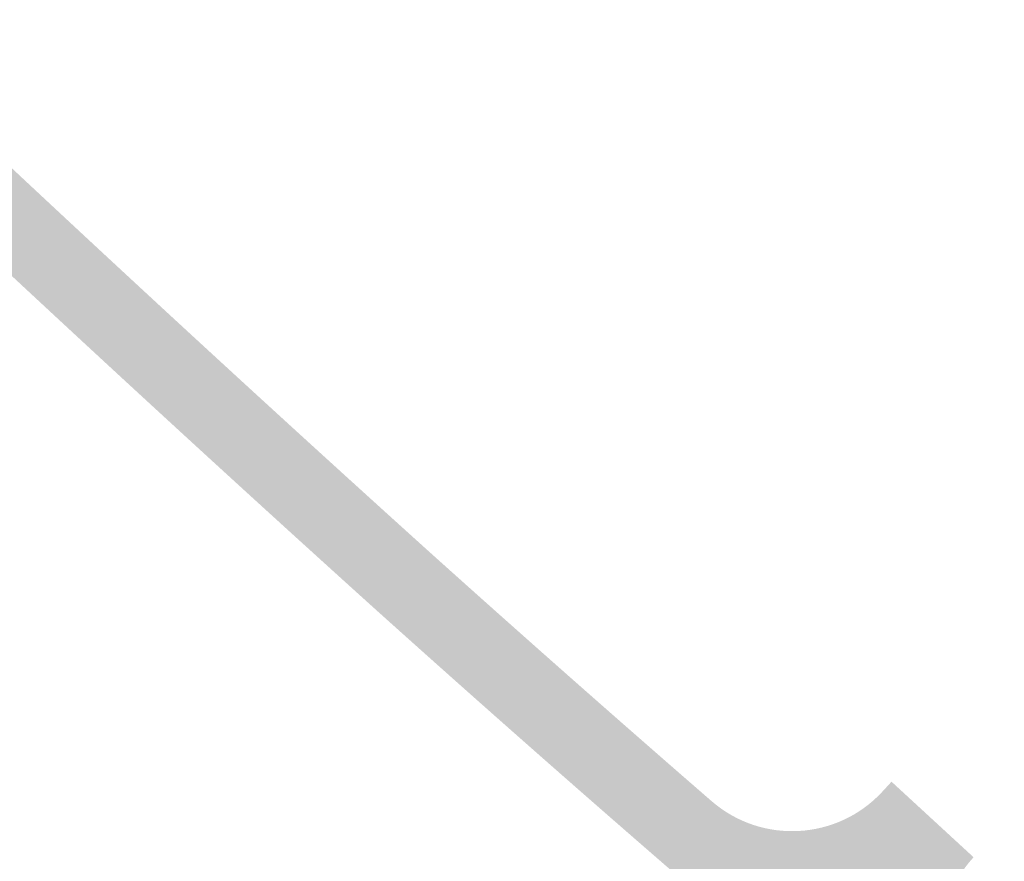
# Model space of a CAD drawing. Header units: metres. Extents: x 104013 to 104665, y 427946 to 428479.
# Tile 193 of 195: x 104382 to 104430, y 428213 to 428254. Entities that reach past the tile are written whole.
import ezdxf

# ---------------------------------------------------------------- set-up
doc = ezdxf.new("R2010")
doc.units = ezdxf.units.M
doc.linetypes.add('VH-TROTTOIRBAND', pattern=[15, 5, -2, 2, -2, 2, -2])
doc.layers.add('_BUURTONTSLUITINGSWEG', color=30, linetype='Continuous', true_color=0xff7f00)
doc.layers.add('N-WE-VH-KANTOPSLUITING_TROTTOIRBAND-G', color=210, linetype='VH-TROTTOIRBAND', lineweight=35)
doc.layers.add('N-WE-VH-VERHARDING-G', color=7, linetype='Continuous', lineweight=35)

msp = doc.modelspace()

# ---------------------------------------------------------------- hatches: boundary and pattern name
at = {"layer": '_BUURTONTSLUITINGSWEG'}
h = msp.add_hatch(color=256, dxfattribs=at)
h.dxf.hatch_style = 1
edge = h.paths.add_edge_path()
edge.add_arc((104372.7463239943, 428241.2686277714), 9.99999999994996, 46.80964285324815, 63.0811105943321)
edge.add_line((104377.2736109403, 428250.1851109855), (104377.2737918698, 428250.1854596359))
edge.add_line((104377.2737918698, 428250.1854596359), (104371.3643410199, 428253.2521262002))
edge.add_line((104371.3643410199, 428253.2521262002), (104369.724, 428254.102))
edge.add_arc((104352.0770398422, 428259.6855988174), 18.50923495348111, 330.0144187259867, 342.4423316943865, ccw=False)
edge.add_line((104368.1088359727, 428250.4350155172), (104371.6030234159, 428248.6217323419))
edge.add_line((104371.6030234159, 428248.6217323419), (104376.0003818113, 428246.3397551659))
edge.add_arc((104373.2366984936, 428241.0141514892), 6.000000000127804, 46.828983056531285, 62.57327244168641, ccw=False)
edge.add_arc((105450.9234145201, 429389.797910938), 1569.154844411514, 226.8289830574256, 227.4739712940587)
edge.add_line((104390.2923115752, 428233.3773173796), (104392.8419276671, 428236.2629859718))
edge.add_arc((105450.9234142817, 429389.7979106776), 1565.304844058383, 226.8096428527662, 227.4713539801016, ccw=False)
edge = h.paths.add_edge_path()
edge.add_line((104392.8419276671, 428236.2629859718), (104390.2923115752, 428233.3773173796))
edge.add_arc((105450.9234145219, 429389.7979109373), 1569.154844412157, 227.4739712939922, 227.916381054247)
edge.add_arc((105113.7162214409, 429019.9447252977), 1068.663356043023, 228.0441584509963, 228.9791534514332)
edge.add_line((104412.316575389, 428213.6693969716), (104413.0714050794, 428213.01337143))
edge.add_line((104413.0714050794, 428213.01337143), (104415.5955699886, 428215.9204475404))
edge.add_line((104415.5955699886, 428215.9204475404), (104414.840793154, 428216.5764293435))
edge.add_arc((105113.7162214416, 429019.9447252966), 1064.813356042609, 228.0443893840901, 228.9789632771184, ccw=False)
edge.add_arc((105450.9234142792, 429389.7979106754), 1565.304844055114, 227.4713539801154, 227.9162238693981, ccw=False)
h = msp.add_hatch(color=256, dxfattribs=at)
h.dxf.hatch_style = 1
edge = h.paths.add_edge_path()
edge.add_arc((104364.2963893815, 428235.4185578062), 6.00000000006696, 204.5982112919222, 226.7316953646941, ccw=False)
edge.add_line((104358.840894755, 428232.9210433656), (104357.4151924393, 428236.0353041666))
edge.add_line((104357.4151924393, 428236.0353041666), (104356.001, 428239.088))
edge.add_line((104356.001, 428239.088), (104352.268, 428237.699))
edge.add_line((104352.268, 428237.699), (104353.8519158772, 428234.209263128))
edge.add_line((104353.8519158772, 428234.209263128), (104355.0381302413, 428231.6181325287))
edge.add_arc((104364.1306212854, 428235.7806565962), 10.00000000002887, 204.5982112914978, 226.7183620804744)
edge.add_arc((105450.9234145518, 429389.7979109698), 1595.204844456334, 226.7183620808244, 227.9174223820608)
edge.add_arc((105113.7158678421, 429019.9443237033), 1094.7128209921, 228.0426349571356, 229.2308489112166)
edge.add_arc((105113.6706884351, 429019.8873391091), 1094.64016116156, 229.2306921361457, 233.642851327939)
edge.add_arc((104468.3065735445, 428143.164714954), 6.000000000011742, 233.6428513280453, 310.5871998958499)
edge.add_line((104472.2102010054, 428138.6082149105), (104472.8850159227, 428139.1863397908))
edge.add_line((104472.8850159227, 428139.1863397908), (104474.5369036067, 428140.6015387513))
edge.add_line((104474.5369036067, 428140.6015387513), (104472.032075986, 428143.5252929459))
edge.add_arc((104468.1284485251, 428148.0817929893), 5.999999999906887, 233.48131564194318, 310.58719989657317, ccw=False)
edge.add_arc((105113.6706884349, 429019.8873391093), 1090.790161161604, 229.2306921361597, 233.4813156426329, ccw=False)
edge.add_arc((105113.7162041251, 429019.9447056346), 1090.86332984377, 228.0428561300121, 229.2308491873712, ccw=False)
edge.add_arc((105450.9234144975, 429389.7979109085), 1591.354844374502, 226.7316953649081, 227.917270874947, ccw=False)
h = msp.add_hatch(color=256, dxfattribs=at)
h.dxf.hatch_style = 1
h.paths.add_polyline_path([(104426.4737413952, 428201.5688079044), (104428.9496226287, 428204.517114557, -0.4276970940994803), (104428.3949136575, 428213.1767820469), (104424.38623412, 428216.8690697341, 0.0006837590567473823), (104423.9536597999, 428216.3981374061, -0.4064472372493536), (104415.5955699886, 428215.9204475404), (104413.0714050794, 428213.01337143, 0.0008642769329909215), (104415.8652343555, 428210.5959942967, 0.00325865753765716)])

# ---------------------------------------------------------------- linework, layer by layer
at = {"layer": 'N-WE-VH-KANTOPSLUITING_TROTTOIRBAND-G', "ltscale": 0.2, "flags": 128}
msp.add_lwpolyline([(104360.1941166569, 428231.432839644, 0.007605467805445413), (104384.5266098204, 428208.8781025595)], format="xyb", dxfattribs=at)
at = {"layer": 'N-WE-VH-VERHARDING-G', "flags": 128}
msp.add_lwpolyline([(104360.5347954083, 428230.8309178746, 0.007453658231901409), (104384.3927319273, 428208.7295200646)], format="xyb", dxfattribs=at)

doc.saveas('drawing.dxf')
